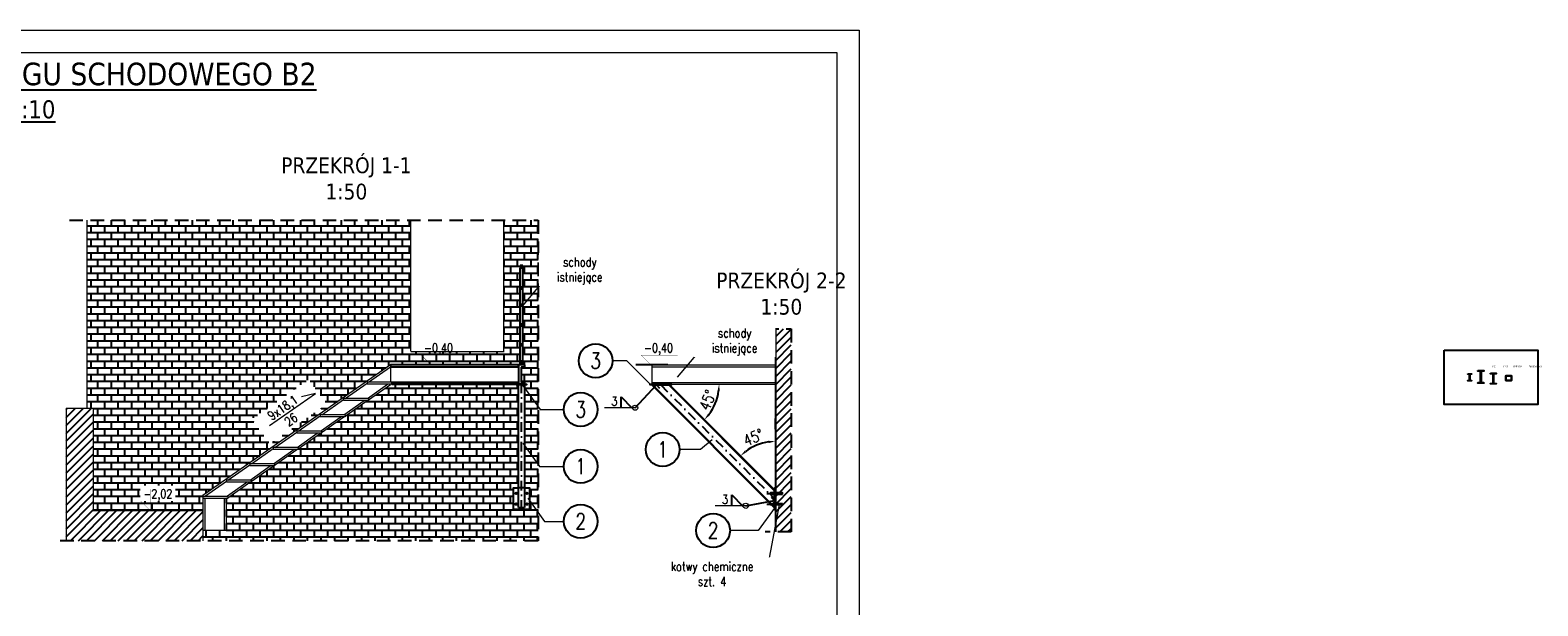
# Model space of a CAD drawing. Header units: centimetres. Extents: x -18863 to 41892, y -11949 to 36189.
# Tile 7 of 19: x -7054 to 9661, y 11986 to 18369. Entities that reach past the tile are written whole.
import ezdxf

# ---------------------------------------------------------------- set-up
doc = ezdxf.new("R2010")
doc.units = ezdxf.units.CM
doc.header["$MEASUREMENT"] = 0
doc.set_wipeout_variables(frame=1)
for name, pattern in [('DASHDOT', [25.4, 12.7, -6.35, 0, -6.35]), ('DASHED', [0.75, 0.5, -0.25]), ('DASHEDX2', [76.2, 50.8, -25.4]), ('Przerywana długa', [780, 500, -280])]:
    doc.linetypes.add(name, pattern=pattern)
doc.layers.add('0_Nr_pióra__101', color=7, linetype='Continuous', lineweight=5, true_color=0xb2b2b2)
for name, color, linetype, lineweight in [('0_Nr_pióra__21', 7, 'Continuous', 13), ('0_Nr_pióra__90', 7, 'Continuous', 13), ('bj linia odniesienia', 4, 'Continuous', 5), ('bj numerki', 3, 'Continuous', 20), ('bj opis', 2, 'Continuous', 30)]:
    doc.layers.add(name, color=color, linetype=linetype, lineweight=lineweight)
for name, color, linetype in [('a osie', 6, 'DASHDOT'), ('bj konstrukcja', 3, 'Continuous'), ('bj koty', 5, 'Continuous'), ('bj kreskowanie', 8, 'Continuous'), ('bj niewidoczna', 8, 'DASHED'), ('bj opis duzy', 3, 'Continuous'), ('bj opisy', 2, 'Continuous'), ('bj przerywana', 4, 'DASHEDX2'), ('bj schody', 6, 'Continuous'), ('bj warstwy', 6, 'Continuous'), ('bj wymiar', 8, 'Continuous'), ('bj śruba', 8, 'Continuous'), ('BS_PRG', 3, 'Continuous'), ('OPIS', 2, 'Continuous')]:
    doc.layers.add(name, color=color, linetype=linetype)
doc.styles.add('beta', font='simplex.shx', dxfattribs={"width": 0.8})
doc.styles.add('Beta 50', font='simplex.shx', dxfattribs={"width": 0.8, "height": 125})
doc.styles.add('Beta20', font='simplex.shx', dxfattribs={"width": 0.8, "height": 40})
doc.styles.add('GENERATED_STYLE_2', font='arial.ttf')
doc.styles.add('SIMPLEX', font='SIMPLEX.shx')
doc.styles.add('STYL_AUTOMATYCZNY_2', font='GOTHIC.TTF')
doc.dimstyles.new('Beta 50', dxfattribs={"dimtxt": 100, "dimasz": 75, "dimexe": 50, "dimexo": 0, "dimgap": 30, "dimtad": 1, "dimdec": 0, "dimtxsty": 'Beta 50', "dimblk": 'ARCHTICK', "dimcen": 75, "dimdle": 50, "dimclrd": 256, "dimclre": 256, "dimclrt": 2, "dimadec": 0, "dimazin": 0, "dimtfac": 1, "dimtdec": 0, "dimtmove": 0, "dimatfit": 3, "dimfxl": 200, "dimfxlon": 1, "dimarcsym": 0})
pattern_1 = [(0, (-753.04, 0), (0, 75), []), (90, (-753.04, 0), (-150, 9e-15), [75, -75]), (90, (-678.04, 0), (-150, 9e-15), [-75, 75])]

# ---------------------------------------------------------------- blocks, each defined once
blk = doc.blocks.new('N_M20_prof')
at = {"layer": 'bj śruba', "lineweight": -2}
for p, q in [((-14, 11), (-14, 1)), ((10, 13), (-10, 13)), ((-7, 12), (-7, 1)), ((7, 12), (7, 1)), ((14, 11), (14, 1)), ((10, 0), (-10, 0))]:
    blk.add_line(p, q, dxfattribs=at)
for centre, radius, start, end in [((-10, 8), 4.71, 43.1995, 137.3655), ((-10, 5), 4.71, 222.6345, 316.8005), ((0, -4), 16.9, 65.7907, 114.2093), ((0, 17), 16.9, 245.7907, 294.2093), ((10, 8), 4.71, 42.6345, 136.8005), ((10, 5), 4.71, 223.1995, 317.3655)]:
    blk.add_arc(centre, radius, start, end, dxfattribs=at)
blk = doc.blocks.new('*D89')
at = {"layer": 'bj wymiar', "lineweight": -2}
blk.add_arc((1208, 13263), 546, 97.8784, 127.1216, dxfattribs=at)
for points in [[(870, 13708), (886, 13689), (822, 13649)], [(1134, 13791), (1132, 13816), (1208, 13809)]]:
    blk.add_solid(points, dxfattribs=at)
at = {"layer": 'Defpoints', "color": 0, "lineweight": -2}
for p in [(1208, 15056), (36, 14435), (1066, 13790), (1200, 13271), (1208, 12805)]:
    blk.add_point(p, dxfattribs=at)
at = {"layer": 'bj wymiar', "color": 2, "insert": (963, 13853), "char_height": 125, "attachment_point": 5, "rotation": 22.5, "style": 'Beta 50'}
blk.add_mtext('45%%d', dxfattribs=at)
blk = doc.blocks.new('*D90')
at = {"layer": 'bj wymiar', "lineweight": -2}
blk.add_arc((28, 14443), 556, 322.7352, 352.2648, dxfattribs=at)
for points in [[(591, 14367), (566, 14369), (584, 14443)], [(461, 14115), (480, 14098), (421, 14050)]]:
    blk.add_solid(points, dxfattribs=at)
at = {"layer": 'Defpoints', "color": 0, "lineweight": -2}
for p in [(-162, 14443), (36, 14435), (1208, 14443), (564, 14297), (1200, 13271)]:
    blk.add_point(p, dxfattribs=at)
at = {"layer": 'bj wymiar', "color": 2, "insert": (456, 14266), "char_height": 125, "attachment_point": 5, "rotation": 67.5, "style": 'Beta 50'}
blk.add_mtext('45%%d', dxfattribs=at)

msp = doc.modelspace()

# ---------------------------------------------------------------- hatches: boundary and pattern name
at = {"layer": 'bj kreskowanie'}
h = msp.add_hatch(dxfattribs=at)
h.set_pattern_fill('ANSI31', color=256, scale=500)
h.set_pattern_definition([(45, (-236, 0), (-44.19417, 44.19417), [])])
h.paths.add_polyline_path([(1207.717, 14443.089), (1207.717, 14462.889), (1207.717, 14636.145), (1207.717, 14658.089), (1207.717, 15056.244), (1383.767, 15056.244), (1383.767, 12805.165), (1207.717, 12805.165), (1207.717, 13072.084), (1207.717, 13091.084), (1215.967, 13091.084), (1215.967, 13089.354, 0.002464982), (1215.967, 13089.319, 0.208378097), (1217.107, 13086.737), (1224.577, 13086.737), (1225.255, 13091.084), (1225.717, 13091.084), (1225.717, 13089.336, 0.130067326), (1225.255, 13091.084, 0.07500477), (1224.603, 13091.912, 0.105545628), (1225.717, 13097.084), (1225.717, 13097.084), (1225.717, 13091.084), (1224.603, 13086.737), (1224.577, 13086.737, 0.209664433), (1225.717, 13089.336), (1225.717, 13091.084), (1241.312, 13091.084), (1241.312, 13097.084), (1241.312, 13103.084), (1225.717, 13103.084), (1225.717, 13104.879, 0.209664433), (1224.577, 13107.478), (1225.227, 13103.084, 0.134087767), (1225.717, 13104.879), (1225.717, 13103.084), (1225.227, 13103.084), (1216.457, 13103.084, -0.132833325), (1215.967, 13104.862, -0.210951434), (1217.107, 13107.478), (1224.577, 13107.478, -0.209664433), (1225.717, 13104.879, -0.134087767), (1224.603, 13107.478), (1224.577, 13107.478), (1217.107, 13107.478, 0.210951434), (1215.967, 13104.862), (1215.967, 13103.084), (1207.717, 13103.084), (1207.717, 13241.084), (1215.967, 13241.084), (1215.967, 13239.354, 0.002464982), (1215.967, 13239.319, 0.208378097), (1217.107, 13236.737), (1224.577, 13236.737), (1225.255, 13241.084, 0.07500477), (1224.603, 13241.912, 0.105545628), (1225.717, 13247.084), (1225.717, 13247.084), (1225.717, 13241.084), (1225.255, 13241.084), (1216.429, 13241.084, -0.07500477), (1217.081, 13241.912), (1224.603, 13241.912, -0.07500477), (1224.603, 13236.737), (1224.577, 13236.737, 0.209664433), (1225.717, 13239.336), (1225.717, 13241.084), (1247.967, 13241.084), (1247.967, 13247.084), (1247.967, 13253.084), (1225.717, 13253.084), (1225.717, 13254.879, 0.209664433), (1224.577, 13257.478), (1225.227, 13253.084), (1225.717, 13253.084), (1225.717, 13247.084), (1225.717, 13247.084, 0.106509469), (1224.603, 13252.304, 0.071032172), (1225.227, 13253.084, 0.134087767), (1225.717, 13254.879), (1225.717, 13253.084), (1224.603, 13257.478), (1224.577, 13257.478), (1217.107, 13257.478, 0.210951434), (1215.967, 13254.862), (1215.967, 13253.084), (1207.717, 13253.084), (1207.717, 13272.084)])
at = {"layer": 'bj schody'}
for points in [[(-1623.454, 15728.089), (-1593.454, 15728.089), (-1593.454, 15758.089), (-1623.454, 15758.089)], [(-1618.454, 15498.089), (-1598.454, 15498.089), (-1598.454, 15518.089), (-1618.454, 15518.089)], [(-1618.454, 15308.089), (-1598.454, 15308.089), (-1598.454, 15328.089), (-1618.454, 15328.089)], [(-1618.454, 15088.089), (-1598.454, 15088.089), (-1598.454, 15108.089), (-1618.454, 15108.089)], [(-1618.454, 14868.089), (-1598.454, 14868.089), (-1598.454, 14888.089), (-1618.454, 14888.089)], [(-1618.454, 14678.089), (-1598.454, 14678.089), (-1598.454, 14698.089), (-1618.454, 14698.089)]]:
    msp.add_hatch(color=256, dxfattribs=at).paths.add_polyline_path(points)

# ---------------------------------------------------------------- linework, layer by layer
for p, q in [((1207.717, 15056.244), (1207.717, 12805.165)), ((1207.717, 13943.089), (1207.717, 14063.089))]:
    msp.add_line(p, q)
at = {"layer": '0_Nr_pióra__101', "color": 253, "linetype": 'Continuous', "lineweight": 5, "true_color": 0xb2b2b2}
for p, q in [((-2833.451, 14807.645), (-2833.451, 16260.477)), ((-1803.449, 14805.47), (-1803.449, 16260.477)), ((-2833.447, 14805.47), (-1800.53, 14805.47))]:
    msp.add_line(p, q, dxfattribs=at)
at = {"layer": '0_Nr_pióra__21', "color": 7, "linetype": 'Continuous', "lineweight": 13}
msp.add_line((-5138.454, 13060.676), (-5138.454, 13036.785), dxfattribs=at)
at = {"layer": '0_Nr_pióra__90', "color": 7, "linetype": 'Continuous', "lineweight": 13}
msp.add_line((-5138.454, 13016.151), (-5138.454, 12992.021), dxfattribs=at)
at = {"layer": 'a osie', "ltscale": 8.5}
for p, q in [((-1606.457, 13049.294), (-1606.457, 14443.089)), ((1113.163, 13232.084), (1326.321, 13232.084)), ((1113.163, 13112.084), (1326.321, 13112.084))]:
    msp.add_line(p, q, dxfattribs=at)
msp.add_lwpolyline([(-63.288, 14435.089), (1199.717, 13172.084)], dxfattribs=at)
at = {"layer": 'bj konstrukcja'}
msp.add_line((-162.283, 14435.089), (35.707, 14435.089), dxfattribs=at)
at = {"layer": 'bj konstrukcja', "color": 5}
for points in [[(-1660.956, 14443.089), (-1550.956, 14443.089), (-1550.956, 14435.089), (-1660.956, 14435.089)], [(-182.283, 14443.089), (57.717, 14443.089), (57.717, 14435.089), (-182.283, 14435.089)]]:
    msp.add_lwpolyline(points, close=True, dxfattribs=at)
at = {"layer": 'bj konstrukcja'}
for points in [[(-162.283, 14435.089), (1199.717, 13073.089)], [(-153.798, 14435.089), (1199.717, 13081.574)], [(27.222, 14435.089), (1199.717, 13262.593)], [(35.707, 14435.089), (1199.717, 13271.079)], [(1199.717, 13073.089), (1199.717, 13271.079)]]:
    msp.add_lwpolyline(points, dxfattribs=at)
at = {"layer": 'bj konstrukcja', "color": 5}
msp.add_lwpolyline([(-1573.457, 13293.843), (-1516.457, 13293.843), (-1516.457, 13053.843), (-1696.457, 13053.843), (-1696.457, 13293.843), (-1639.457, 13293.843)], dxfattribs=at)
at = {"layer": 'bj konstrukcja', "color": 5, "flags": 128}
msp.add_lwpolyline([(1199.717, 13052.084), (1207.717, 13052.084), (1207.717, 13292.084), (1199.717, 13292.084)], close=True, dxfattribs=at)
at = {"layer": 'bj konstrukcja', "color": 5}
for centre in [(-1666.457, 13233.843), (-1546.457, 13233.81), (-1666.457, 13113.843), (-1546.457, 13113.843)]:
    msp.add_circle(centre, 9, dxfattribs=at)
at = {"layer": 'bj koty', "color": 5, "const_width": 2.925, "elevation": -108.062}
for points in [[(-2614.083, 14895.619), (-2614.083, 14661.619), (-2717.498, 14765.034), (-2314.009, 14765.034)], [(-175.169, 14895.619), (-175.169, 14661.619), (-278.584, 14765.034), (124.904, 14765.034)], [(-5724.632, 13278.769), (-5724.632, 13044.769), (-5828.046, 13148.183), (-5424.558, 13148.183)]]:
    msp.add_lwpolyline(points, dxfattribs=at)
at = {"layer": 'bj kreskowanie', "linetype": 'Continuous', "lineweight": 5}
for points in [[(-6423.709, 14178.089), (-6423.709, 16260.477)], [(-6653.76, 14178.089), (-6653.76, 12707.337)]]:
    msp.add_lwpolyline(points, dxfattribs=at)
at = {"layer": 'bj linia odniesienia'}
for p, q in [((-347.501, 14182.314), (-685.325, 14182.314)), ((878.623, 13094.86), (540.8, 13094.86))]:
    msp.add_line(p, q, dxfattribs=at)
for points in [[(-1269.517, 15698.401), (-1598.454, 15308.089)], [(-1269.517, 15698.401), (-651.938, 15698.401)], [(446.937, 14910.508), (118, 14520.196)], [(446.937, 14910.508), (1064.516, 14910.508)], [(1248.523, 13104.084), (1105.919, 12339.071)], [(1105.919, 12339.071), (-94.081, 12339.071)]]:
    msp.add_lwpolyline(points, dxfattribs=at)
at = {"layer": 'bj linia odniesienia', "ltscale": 2}
for points in [[(-176.381, 14438.713), (-440.632, 14702.964), (-597.621, 14702.964)], [(-1594.283, 14433.089), (-1400.065, 14162.242), (-1137.739, 14162.242)], [(-1590.768, 13789.564), (-1405.955, 13531.834), (-1137.739, 13531.834)], [(507.911, 13827.842), (379.388, 13719.253), (145.517, 13719.253)], [(-1537.873, 13180.259), (-1353.06, 12922.53), (-1137.739, 12922.53)], [(1203.517, 13079.284), (1018.704, 12821.555), (704.725, 12821.555)]]:
    msp.add_lwpolyline(points, dxfattribs=at)
at = {"layer": 'bj linia odniesienia', "lineweight": -2}
for points in [[(-347.501, 14182.314), (-347.501, 14182.314), (-110.786, 14435.089), (-75.963, 14399.209)], [(878.623, 13094.86), (1199.717, 13153.159), (1164.362, 13188.514)]]:
    msp.add_lwpolyline(points, dxfattribs=at)
at = {"layer": 'bj linia odniesienia'}
for centre in [(-347.501, 14182.314), (878.623, 13094.86)]:
    msp.add_circle(centre, 28.622, dxfattribs=at)
at = {"layer": 'bj niewidoczna', "linetype": 'ByBlock', "ltscale": 50}
for points in [[(1287.717, 13224.084), (1287.717, 13240.084), (1151.767, 13240.084), (1151.767, 13224.084)], [(1287.717, 13120.084), (1287.717, 13104.084), (1151.767, 13104.084), (1151.767, 13120.084)]]:
    msp.add_lwpolyline(points, close=True, dxfattribs=at)
at = {"layer": 'bj niewidoczna', "ltscale": 50}
for points in [[(1196.717, 13247.084), (1196.717, 13217.084), (1199.717, 13217.084), (1199.717, 13247.084)], [(1196.717, 13097.084), (1196.717, 13127.084), (1199.717, 13127.084), (1199.717, 13097.084)]]:
    msp.add_lwpolyline(points, close=True, dxfattribs=at)
at = {"layer": 'bj opisy'}
for p, q in [((-502.915, 14182.314), (-502.915, 14303.297)), ((-502.915, 14303.297), (-381.932, 14182.314)), ((723.21, 13094.86), (723.21, 13215.843)), ((723.21, 13215.843), (844.193, 13094.86))]:
    msp.add_line(p, q, dxfattribs=at)
at = {"layer": 'bj przerywana', "color": 8, "ltscale": 0.5}
msp.add_line((-1573.457, 13293.843), (-1639.457, 13293.843), dxfattribs=at)
at = {"layer": 'bj przerywana', "linetype": 'Przerywana długa', "ltscale": 0.3}
msp.add_lwpolyline([(1094.858, 15056.244), (1383.767, 15056.244), (1383.767, 12805.165), (1094.858, 12805.165)], dxfattribs=at)
at = {"layer": 'bj schody'}
for p, q in [((-1623.454, 15758.089), (-1623.454, 15728.089)), ((-1593.454, 15758.089), (-1623.454, 15758.089)), ((-1593.454, 15728.089), (-1623.454, 15728.089)), ((-1623.454, 14658.089), (-1623.454, 15728.089)), ((-1593.454, 15758.089), (-1593.454, 15728.089)), ((-1593.454, 14658.089), (-1593.454, 15728.089)), ((-1618.454, 15518.089), (-1618.454, 15498.089)), ((-1598.454, 15518.089), (-1618.454, 15518.089)), ((-1598.454, 15498.089), (-1618.454, 15498.089)), ((-1598.454, 15518.089), (-1598.454, 15498.089)), ((-1618.454, 15328.089), (-1618.454, 15308.089)), ((-1598.454, 15328.089), (-1618.454, 15328.089)), ((-1598.454, 15308.089), (-1618.454, 15308.089)), ((-1598.454, 15328.089), (-1598.454, 15308.089)), ((-1618.454, 15108.089), (-1618.454, 15088.089)), ((-1598.454, 15108.089), (-1618.454, 15108.089)), ((-1598.454, 15088.089), (-1618.454, 15088.089)), ((-1598.454, 15108.089), (-1598.454, 15088.089)), ((-1618.454, 14888.089), (-1618.454, 14868.089)), ((-1598.454, 14888.089), (-1618.454, 14888.089)), ((-1598.454, 14888.089), (-1598.454, 14868.089)), ((-1598.454, 14868.089), (-1618.454, 14868.089)), ((-1573.454, 14658.089), (-1638.454, 14658.089)), ((-1638.454, 14658.089), (-1638.454, 14633.289)), ((-1638.454, 14633.289), (-1638.454, 14448.344)), ((-1618.454, 14698.089), (-1618.454, 14678.089)), ((-1598.454, 14698.089), (-1618.454, 14698.089)), ((-1598.454, 14678.089), (-1618.454, 14678.089)), ((-1610.354, 14633.289), (-1610.354, 14462.889)), ((-1573.454, 14633.289), (-1610.354, 14633.289)), ((-1598.454, 14698.089), (-1598.454, 14678.089)), ((-1573.454, 14658.089), (-1573.454, 14633.289)), ((-1638.454, 14462.889), (-1638.454, 14443.089)), ((-1573.457, 14443.089), (-1638.454, 14443.089)), ((-1573.457, 14462.889), (-1610.354, 14462.889)), ((-1573.457, 14462.708), (-1573.457, 14442.908))]:
    msp.add_line(p, q, dxfattribs=at)
at = {"layer": 'bj schody', "linetype": 'Continuous', "lineweight": 5}
for p, q in [((-162.283, 14658.089), (1207.717, 14658.089)), ((-162.283, 14658.089), (-162.283, 14443.089)), ((-162.283, 14636.145), (1207.717, 14636.145)), ((-162.283, 14462.889), (1207.717, 14462.889)), ((-162.283, 14443.089), (1207.717, 14443.089)), ((-4882.692, 12819.883), (-5139.066, 12819.883))]:
    msp.add_line(p, q, dxfattribs=at)
at = {"layer": 'bj schody'}
msp.add_lwpolyline([(-3058.454, 14658.089), (-3058.454, 14636.145), (-1638.454, 14636.145), (-1638.454, 14658.089)], close=True, dxfattribs=at)
at = {"layer": 'bj warstwy'}
for p, q in [((-2424.962, 14658.089), (-2777.432, 14658.089)), ((13.952, 14658.089), (-338.518, 14658.089)), ((-5535.511, 13041.238), (-5887.98, 13041.238))]:
    msp.add_line(p, q, dxfattribs=at)
at = {"layer": 'BS_PRG'}
for p, q in [((-1639.457, 13074.843), (-1639.457, 14435.089)), ((-1573.457, 14435.089), (-1573.457, 13074.843)), ((-1639.457, 13074.843), (-1573.457, 13074.843))]:
    msp.add_line(p, q, dxfattribs=at)
for points in [[(8883.935, 14559.098), (8925.935, 14559.098), (8925.935, 14556.669, -0.374020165), (8923.954, 14554.392), (8910.244, 14552.471, 0.374020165), (8906.885, 14548.609), (8906.885, 14489.588, 0.374020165), (8910.244, 14485.725), (8923.954, 14483.805, -0.374020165), (8925.935, 14481.528), (8925.935, 14479.098), (8883.935, 14479.098), (8883.935, 14481.528, -0.374020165), (8885.916, 14483.805), (8899.626, 14485.725, 0.374020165), (8902.985, 14489.588), (8902.985, 14548.609, 0.374020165), (8899.626, 14552.471), (8885.916, 14554.392, -0.374020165), (8883.935, 14556.669)], [(8996.155, 14593.493), (9062.155, 14593.493), (9062.155, 14590.161, -0.374020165), (9059.227, 14586.794), (9036.915, 14583.669, 0.374020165), (9032.005, 14578.024), (9032.005, 14468.962, 0.374020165), (9036.915, 14463.317), (9059.227, 14460.192, -0.374020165), (9062.155, 14456.825), (9062.155, 14453.493), (8996.155, 14453.493), (8996.155, 14456.825, -0.374020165), (8999.084, 14460.192), (9021.396, 14463.317, 0.374020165), (9026.305, 14468.962), (9026.305, 14578.024, 0.374020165), (9021.396, 14583.669), (8999.084, 14586.794, -0.374020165), (8996.155, 14590.161)], [(9134.218, 14565.639), (9198.218, 14565.639), (9198.218, 14559.339), (9198.218, 14559.339), (9175.418, 14559.339, 0.414213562), (9168.418, 14552.339), (9168.418, 14458.939, 0.414213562), (9175.418, 14451.939), (9198.218, 14451.939), (9198.218, 14445.639), (9134.218, 14445.639), (9134.218, 14451.939), (9157.018, 14451.939, 0.414213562), (9164.018, 14458.939), (9164.018, 14552.339, 0.414213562), (9157.018, 14559.339), (9134.218, 14559.339)]]:
    msp.add_lwpolyline(points, format="xyb", close=True, dxfattribs=at)
at = {"layer": 'OPIS', "ltscale": 2}
for centre in [(-785.121, 14702.964), (-950.239, 14162.242), (-41.983, 13719.253), (-950.239, 13531.834), (-950.239, 12922.53), (517.225, 12821.555)]:
    msp.add_circle(centre, 187.5, dxfattribs=at)

# ---------------------------------------------------------------- block references
at = {"layer": 'bj niewidoczna', "ltscale": 50, "yscale": 0.99999975, "zscale": 0.99999975}
for p, xscale, rotation in [((1196.717, 13232.084), -0.99999975, 89.99999999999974), ((1196.717, 13112.084), 0.99999975, 90.00000000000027)]:
    msp.add_blockref('N_M20_prof', p, dxfattribs=dict(at, xscale=xscale, rotation=rotation))

# ---------------------------------------------------------------- texts
at = {"layer": 'bj numerki', "char_height": 175, "width": 7168.40749, "attachment_point": 5, "style": 'Beta20'}
for s, insert in [('{\\Fcomplex.shx|c238;3}', (-785.121, 14702.964)), ('{\\Fcomplex.shx|c238;3}', (-950.239, 14162.242)), ('{\\Fcomplex.shx|c238;1}', (-41.983, 13719.253)), ('{\\Fcomplex.shx|c238;1}', (-950.239, 13531.834)), ('{\\Fcomplex.shx|c238;2}', (-950.239, 12922.53)), ('{\\Fcomplex.shx|c238;2}', (517.225, 12821.555))]:
    msp.add_mtext(s, dxfattribs=dict(at, insert=insert))
at = {"layer": 'bj opis', "lineweight": 20, "style": 'SIMPLEX', "width": 0.8}
for p in [(-610.513, 14204.662), (615.612, 13117.207)]:
    msp.add_text('3', height=100.005, dxfattribs=at).set_placement(p)
at = {"layer": 'bj opis duzy', "ltscale": 2, "insert": (-7993.018, 17686.789), "char_height": 250, "width": 25956.26224, "attachment_point": 5, "style": 'beta'}
msp.add_mtext('{\\fTahoma|b0|i0|c238|p0;\\L\\W1;SZCZEGÓŁY KONSTRUKCYJNE BIEGU SCHODOWEGO B2\\P\\H0.8x;skala 1:50/1:20/1:10}', dxfattribs=at)
at = {"layer": 'bj opis duzy', "linetype": 'Continuous', "lineweight": 13, "char_height": 150, "attachment_point": 1, "style": 'GENERATED_STYLE_2'}
for s, insert in [('\\pxqc;{\\A1;\\fTahoma|b0|i0|c238|p34;\\H1.1667x;PRZEKRÓJ 1-1\\P1:50}', (-4270.856, 16957.909)), ('\\pxqc;{\\A1;\\fTahoma|b0|i0|c238|p34;\\H1.1667x;PRZEKRÓJ 2-2\\P1:50}', (551.536, 15681.316))]:
    msp.add_mtext(s, dxfattribs=dict(at, insert=insert))
at = {"layer": 'bj opisy', "color": 2, "char_height": 97.5, "width": 335.26071, "attachment_point": 5}
for s, insert in [('{\\Fsimplex.shx|c238;\\W0.8;-0,40}', (-2526.787, 14830.034, -108.062)), ('{\\Fsimplex.shx|c238;\\W0.8;-0,40}', (-87.874, 14830.034, -108.062)), ('{\\Fsimplex.shx|c238;\\W0.8;-2,02}', (-5637.336, 13213.183, -108.062))]:
    msp.add_mtext(s, dxfattribs=dict(at, insert=insert))

# ---------------------------------------------------------------- dimensions: what is measured, and where the dimension line sits
at = {"layer": 'bj wymiar'}
dim = msp.add_angular_dim_2l(base=(1066.437, 13790.344), line1=((1207.717, 15056.244), (1207.717, 12805.165)), line2=((35.707, 14435.089), (1199.717, 13271.079)), dimstyle='Beta 50', override={"dimsah": 0}, dxfattribs=at)
dim.commit()
dim.dimension.update_dxf_attribs({"geometry": '*D89', "text_midpoint": (963.425, 13852.851)})
dim = msp.add_angular_dim_2l(base=(564.029, 14296.637), line1=((35.707, 14435.089), (1199.717, 13271.079)), line2=((-162.283, 14443.089), (1207.717, 14443.089)), dimstyle='Beta 50', dxfattribs=at)
dim.commit()
dim.dimension.update_dxf_attribs({"geometry": '*D90', "text_midpoint": (455.887, 14265.731)})

# ---------------------------------------------------------------- next in the draw order: texts
at = {"layer": 'bj opis', "linetype": 'Continuous', "lineweight": 13, "insert": (9156.465, 14648.804), "char_height": 20, "attachment_point": 1, "style": 'GENERATED_STYLE_2', "bg_fill": 2}
msp.add_mtext('\\pxqc;I80          I140        IPE120          RK60x60x3', dxfattribs=at)

# ---------------------------------------------------------------- next in the draw order: wipeouts: each hides what was drawn before it
at = {"linetype": 'Continuous', "lineweight": 5}
msp.add_wipeout([(-5138.454, 13199.2), (-5121.309, 13199.2), (-4878.454, 13368.368), (-4878.454, 13380.311), (-4861.309, 13380.311), (-4618.454, 13549.479), (-4618.454, 13561.422), (-4601.309, 13561.422), (-4358.454, 13730.59), (-4358.454, 13742.533), (-4341.309, 13742.533), (-4098.454, 13911.701), (-4098.454, 13923.644), (-4081.309, 13923.644), (-3838.454, 14092.812), (-3838.454, 14104.755), (-3821.309, 14104.755), (-3578.454, 14273.923), (-3578.454, 14285.866), (-3561.309, 14285.866), (-3318.454, 14455.034), (-3318.454, 14466.978), (-3301.309, 14466.978), (-3058.454, 14636.145), (-3058.454, 14660.276), (-5138.454, 13211.387)], dxfattribs=at).dxf.layer = 'bj schody'

# ---------------------------------------------------------------- next in the draw order: linework, layer by layer
at = {"layer": 'bj kreskowanie'}
msp.add_lwpolyline([(8621.689, 14820.778), (9660.616, 14820.778), (9660.616, 14216.75), (8621.689, 14216.75)], close=True, dxfattribs=at)
at = {"layer": 'BS_PRG'}
for points in [[(9313.255, 14479.934, -0.414213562), (9307.255, 14485.934), (9307.255, 14533.934, -0.414213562), (9313.255, 14539.934), (9361.255, 14539.934, -0.414213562), (9367.255, 14533.934), (9367.255, 14485.934, -0.414213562), (9361.255, 14479.934)], [(9313.255, 14482.934, -0.414213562), (9310.255, 14485.934), (9310.255, 14533.934, -0.414213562), (9313.255, 14536.934), (9361.255, 14536.934, -0.414213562), (9364.255, 14533.934), (9364.255, 14485.934, -0.414213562), (9361.255, 14482.934)]]:
    msp.add_lwpolyline(points, format="xyb", close=True, dxfattribs=at)

# ---------------------------------------------------------------- next in the draw order: wipeouts: each hides what was drawn before it
at = {"linetype": 'Continuous', "lineweight": 5}
msp.add_wipeout([(-4878.454, 13368.368), (-5121.309, 13199.2), (-4875.673, 13199.2), (-4651.562, 13355.311), (-4878.454, 13355.311)], dxfattribs=at).dxf.layer = 'bj schody'

# ---------------------------------------------------------------- next in the draw order: hatches: boundary and pattern name
at = {"layer": 'bj kreskowanie'}
h = msp.add_hatch(dxfattribs=at)
h.set_pattern_fill('ANSI31', color=256, scale=500)
h.set_pattern_definition([(45, (-753.04, 0), (-44.19417, 44.19417), [])])
h.paths.add_polyline_path([(-5139.066, 12707.337), (-5139.066, 12819.883), (-5139.066, 13041.238), (-6353.709, 13041.238), (-6353.709, 14178.089), (-6423.709, 14178.089), (-6653.76, 14178.089), (-6653.76, 12707.337)])

# ---------------------------------------------------------------- next in the draw order: linework, layer by layer
at = {"layer": 'bj kreskowanie', "linetype": 'Continuous', "lineweight": 5}
msp.add_lwpolyline([(-6653.76, 14178.089), (-6353.709, 14178.089), (-6353.709, 13041.238), (-5139.066, 13041.238), (-5139.066, 12707.337)], dxfattribs=at)
at = {"layer": 'bj schody', "linetype": 'Continuous', "lineweight": 5}
for p, q in [((-5138.454, 13211.387), (-5138.454, 13199.2)), ((-5138.454, 13199.2), (-5138.454, 13174.2)), ((-5138.454, 13174.2), (-5138.454, 13016.151)), ((-5119.066, 13169.883), (-5119.066, 12819.883))]:
    msp.add_line(p, q, dxfattribs=at)

# ---------------------------------------------------------------- next in the draw order: wipeouts: each hides what was drawn before it
at = {"linetype": 'Continuous', "lineweight": 5}
msp.add_wipeout([(-4861.309, 13380.311), (-4615.673, 13380.311), (-4391.562, 13536.422), (-4618.454, 13536.422), (-4618.454, 13549.479)], dxfattribs=at).dxf.layer = 'bj schody'

# ---------------------------------------------------------------- next in the draw order: wipeouts: each hides what was drawn before it
msp.add_wipeout([(-4358.454, 13730.59), (-4601.309, 13561.422), (-4355.673, 13561.422), (-4131.562, 13717.533), (-4358.454, 13717.533)], dxfattribs=at).dxf.layer = 'bj schody'

# ---------------------------------------------------------------- next in the draw order: wipeouts: each hides what was drawn before it
msp.add_wipeout([(-4098.454, 13911.701), (-4341.309, 13742.533), (-4095.673, 13742.533), (-3871.562, 13898.644), (-4098.454, 13898.644)], dxfattribs=at).dxf.layer = 'bj schody'

# ---------------------------------------------------------------- next in the draw order: wipeouts: each hides what was drawn before it
msp.add_wipeout([(-3838.454, 14092.812), (-4081.309, 13923.644), (-3835.673, 13923.644), (-3611.562, 14079.755), (-3838.454, 14079.755)], dxfattribs=at).dxf.layer = 'bj schody'

# ---------------------------------------------------------------- next in the draw order: wipeouts: each hides what was drawn before it
msp.add_wipeout([(-3578.454, 14273.923), (-3821.309, 14104.755), (-3575.673, 14104.755), (-3351.562, 14260.866), (-3578.454, 14260.866)], dxfattribs=at).dxf.layer = 'bj schody'

# ---------------------------------------------------------------- next in the draw order: linework, layer by layer
at = {"layer": 'bj linia odniesienia'}
msp.add_line((-3889.423, 14338.484), (-4044.723, 14301.351), dxfattribs=at)

# ---------------------------------------------------------------- next in the draw order: wipeouts: each hides what was drawn before it
at = {"linetype": 'Continuous', "lineweight": 5}
msp.add_wipeout([(-3318.454, 14455.034), (-3561.309, 14285.866), (-3315.673, 14285.866), (-3091.562, 14441.978), (-3318.454, 14441.978)], dxfattribs=at).dxf.layer = 'bj schody'

# ---------------------------------------------------------------- next in the draw order: wipeouts: each hides what was drawn before it
msp.add_wipeout([(-3301.309, 14466.978), (-3058.454, 14466.978), (-3058.454, 14636.145)], dxfattribs=at).dxf.layer = 'bj schody'

# ---------------------------------------------------------------- next in the draw order: hatches: boundary and pattern name
at = {"layer": 'bj kreskowanie'}
h = msp.add_hatch(dxfattribs=at)
h.set_pattern_fill('BRICK', color=256, scale=300)
h.set_pattern_definition(pattern_1)
h.paths.add_polyline_path([(-1516.457, 13053.843), (-1516.457, 13150.394), (-1422.878, 13019.894), (-1422.878, 12707.337), (-5139.066, 12707.337), (-5139.066, 12819.883), (-5119.066, 12819.883), (-4902.692, 12819.883), (-4882.692, 12819.883), (-4882.692, 13174.2), (-4863.454, 13174.2), (-4863.454, 13183.581), (-4616.921, 13355.311), (-4603.454, 13355.311), (-4603.454, 13364.692), (-4356.921, 13536.422), (-4343.454, 13536.422), (-4343.454, 13545.803), (-4096.921, 13717.533), (-4083.454, 13717.533), (-4083.454, 13726.914), (-3836.921, 13898.644), (-3823.454, 13898.644), (-3823.454, 13908.025), (-3576.921, 14079.755), (-3563.454, 14079.755), (-3563.454, 14089.136), (-3316.921, 14260.866), (-3303.454, 14260.866), (-3303.454, 14270.248), (-3058.454, 14440.91), (-3058.454, 14441.978), (-3043.454, 14441.978), (-3043.454, 14443.089), (-1660.956, 14443.089), (-1660.956, 14435.089), (-1639.457, 14435.089), (-1639.457, 14433.089), (-1639.457, 13293.843), (-1696.457, 13293.843), (-1696.457, 13053.843), (-1606.457, 13053.843)])

# ---------------------------------------------------------------- next in the draw order: linework, layer by layer
at = {"layer": 'bj schody', "linetype": 'Continuous', "lineweight": 5}
for p, q in [((-3058.454, 14660.276), (-3058.454, 14636.145)), ((-3058.454, 14658.419), (-3058.454, 14634.528)), ((-3043.683, 14658.089), (-3043.535, 14658.089))]:
    msp.add_line(p, q, dxfattribs=at)

# ---------------------------------------------------------------- next in the draw order: wipeouts: each hides what was drawn before it
at = {"linetype": 'Continuous', "lineweight": 5}
msp.add_wipeout([(-4651.562, 13355.311), (-4875.673, 13199.2), (-4863.454, 13199.2), (-4863.454, 13183.581), (-4616.921, 13355.311)], dxfattribs=at).dxf.layer = 'bj schody'

# ---------------------------------------------------------------- next in the draw order: linework, layer by layer
at = {"layer": 'bj schody', "linetype": 'Continuous', "lineweight": 5}
for p, q in [((-4878.454, 13380.311), (-4878.454, 13355.311)), ((-5121.309, 13199.2), (-4878.454, 13368.368)), ((-4863.454, 13199.2), (-5138.454, 13199.2)), ((-4863.454, 13174.2), (-5138.454, 13174.2)), ((-4902.692, 13174.2), (-4902.692, 12819.883)), ((-4882.692, 13174.2), (-4882.692, 12819.883)), ((-4863.454, 13199.2), (-4863.454, 13174.2))]:
    msp.add_line(p, q, dxfattribs=at)

# ---------------------------------------------------------------- next in the draw order: wipeouts: each hides what was drawn before it
at = {"linetype": 'Continuous', "lineweight": 5}
msp.add_wipeout([(-4615.673, 13380.311), (-4603.454, 13380.311), (-4603.454, 13364.692), (-4356.921, 13536.422), (-4391.562, 13536.422)], dxfattribs=at).dxf.layer = 'bj schody'

# ---------------------------------------------------------------- next in the draw order: linework, layer by layer
at = {"layer": 'bj schody', "linetype": 'Continuous', "lineweight": 5}
for p, q in [((-4861.309, 13380.311), (-4618.454, 13549.479)), ((-4618.454, 13561.422), (-4618.454, 13536.422)), ((-4603.454, 13380.311), (-4878.454, 13380.311)), ((-4603.454, 13380.311), (-4603.454, 13355.311)), ((-4603.454, 13355.311), (-4878.454, 13355.311)), ((-4875.673, 13199.2), (-4651.562, 13355.311)), ((-4863.454, 13183.581), (-4616.921, 13355.311))]:
    msp.add_line(p, q, dxfattribs=at)

# ---------------------------------------------------------------- next in the draw order: wipeouts: each hides what was drawn before it
at = {"linetype": 'Continuous', "lineweight": 5}
msp.add_wipeout([(-4131.562, 13717.533), (-4355.673, 13561.422), (-4343.454, 13561.422), (-4343.454, 13545.803), (-4096.921, 13717.533)], dxfattribs=at).dxf.layer = 'bj schody'

# ---------------------------------------------------------------- next in the draw order: linework, layer by layer
at = {"layer": 'bj schody', "linetype": 'Continuous', "lineweight": 5}
for p, q in [((-4601.309, 13561.422), (-4358.454, 13730.59)), ((-4358.454, 13742.533), (-4358.454, 13717.533)), ((-4343.454, 13561.422), (-4618.454, 13561.422)), ((-4343.454, 13561.422), (-4343.454, 13536.422)), ((-4343.454, 13536.422), (-4618.454, 13536.422)), ((-4615.673, 13380.311), (-4391.562, 13536.422)), ((-4603.454, 13364.692), (-4356.921, 13536.422))]:
    msp.add_line(p, q, dxfattribs=at)

# ---------------------------------------------------------------- next in the draw order: wipeouts: each hides what was drawn before it
at = {"linetype": 'Continuous', "lineweight": 5}
msp.add_wipeout([(-4095.673, 13742.533), (-4083.454, 13742.533), (-4083.454, 13726.914), (-3836.921, 13898.644), (-3871.562, 13898.644)], dxfattribs=at).dxf.layer = 'bj schody'

# ---------------------------------------------------------------- next in the draw order: linework, layer by layer
at = {"layer": 'bj schody', "linetype": 'Continuous', "lineweight": 5}
for p, q in [((-4341.309, 13742.533), (-4098.454, 13911.701)), ((-4098.454, 13923.644), (-4098.454, 13898.644)), ((-4083.454, 13742.533), (-4358.454, 13742.533)), ((-4083.454, 13717.533), (-4358.454, 13717.533)), ((-4355.673, 13561.422), (-4131.562, 13717.533)), ((-4343.454, 13545.803), (-4096.921, 13717.533)), ((-4083.454, 13742.533), (-4083.454, 13717.533))]:
    msp.add_line(p, q, dxfattribs=at)

# ---------------------------------------------------------------- next in the draw order: texts
at = {"layer": 'bj opisy', "insert": (-4208.293, 14116.365), "char_height": 100, "attachment_point": 5, "rotation": 34.8603438, "line_spacing_factor": 0.963147, "style": 'STYL_AUTOMATYCZNY_2'}
msp.add_mtext('\\pxqc;{\\A1;\\Fsimplex.shx|c238;\\W0.8;9x18,1\\P26}', dxfattribs=at)

# ---------------------------------------------------------------- next in the draw order: wipeouts: each hides what was drawn before it
at = {"linetype": 'Continuous', "lineweight": 5}
msp.add_wipeout([(-3835.673, 13923.644), (-3823.454, 13923.644), (-3823.454, 13908.025), (-3576.921, 14079.755), (-3611.562, 14079.755)], dxfattribs=at).dxf.layer = 'bj schody'

# ---------------------------------------------------------------- next in the draw order: linework, layer by layer
at = {"layer": 'bj linia odniesienia'}
msp.add_line((-4398.864, 13983.617), (-3889.423, 14338.484), dxfattribs=at)
at = {"layer": 'bj schody', "linetype": 'Continuous', "lineweight": 5}
for p, q in [((-4081.309, 13923.644), (-3838.454, 14092.812)), ((-3838.454, 14104.755), (-3838.454, 14079.755)), ((-3823.454, 13923.644), (-4098.454, 13923.644)), ((-3823.454, 13898.644), (-4098.454, 13898.644)), ((-4095.673, 13742.533), (-3871.562, 13898.644)), ((-4083.454, 13726.914), (-3836.921, 13898.644)), ((-3823.454, 13923.644), (-3823.454, 13898.644))]:
    msp.add_line(p, q, dxfattribs=at)

# ---------------------------------------------------------------- next in the draw order: wipeouts: each hides what was drawn before it
at = {"linetype": 'Continuous', "lineweight": 5}
msp.add_wipeout([(-3351.562, 14260.866), (-3575.673, 14104.755), (-3563.454, 14104.755), (-3563.454, 14089.136), (-3316.921, 14260.866)], dxfattribs=at).dxf.layer = 'bj schody'

# ---------------------------------------------------------------- next in the draw order: linework, layer by layer
at = {"layer": 'bj schody', "linetype": 'Continuous', "lineweight": 5}
for p, q in [((-3821.309, 14104.755), (-3578.454, 14273.923)), ((-3578.454, 14285.866), (-3578.454, 14260.866)), ((-3563.454, 14104.755), (-3838.454, 14104.755)), ((-3563.454, 14079.755), (-3838.454, 14079.755)), ((-3835.673, 13923.644), (-3611.562, 14079.755)), ((-3823.454, 13908.025), (-3576.921, 14079.755)), ((-3563.454, 14104.755), (-3563.454, 14079.755))]:
    msp.add_line(p, q, dxfattribs=at)

# ---------------------------------------------------------------- next in the draw order: wipeouts: each hides what was drawn before it
at = {"linetype": 'Continuous', "lineweight": 5}
msp.add_wipeout([(-3315.673, 14285.866), (-3303.454, 14285.866), (-3303.454, 14270.248), (-3058.454, 14440.91), (-3058.454, 14441.978), (-3091.562, 14441.978)], dxfattribs=at).dxf.layer = 'bj schody'

# ---------------------------------------------------------------- next in the draw order: hatches: boundary and pattern name
at = {"layer": 'bj kreskowanie'}
h = msp.add_hatch(dxfattribs=at)
h.set_pattern_fill('BRICK', color=256, scale=300)
h.set_pattern_definition(pattern_1)
h.paths.add_polyline_path([(-6423.709, 16260.477), (-3058.454, 16260.477), (-3059.48, 14659.561), (-5138.454, 13211.387), (-5138.454, 13199.2), (-5138.454, 13174.2), (-5139.066, 13041.238), (-5724.632, 13041.238), (-6353.709, 13041.238), (-6353.709, 14178.089), (-6423.709, 14178.089)])
h.paths.add_polyline_path([(-5833.497, 13318.808), (-5833.497, 13144.701), (-5441.175, 13144.701), (-5441.175, 13318.808)], flags=16)
h.paths.add_polyline_path([(-4597.953, 14055.608), (-4395.039, 13781.213), (-3761.996, 14222.178), (-3964.91, 14496.573)], flags=16)
h = msp.add_hatch(dxfattribs=at)
h.set_pattern_fill('BRICK', color=256, scale=300)
h.paths.add_polyline_path([(-3058.454, 16260.477), (-3058.454, 14660.276), (-1623.454, 14658.089), (-1623.454, 15758.089), (-1593.454, 15758.089), (-1593.454, 14658.089), (-1573.454, 14658.089), (-1573.457, 14462.708), (-1573.457, 13293.843), (-1516.457, 13293.843), (-1516.457, 13150.394), (-1422.878, 13019.894), (-1422.878, 16260.477), (-1803.449, 16260.477), (-1803.449, 14805.47), (-2833.447, 14805.47), (-2833.451, 16260.477)])
h.paths.add_polyline_path([(-1610.354, 14462.889), (-1573.457, 14462.889), (-1573.457, 14633.289), (-1610.354, 14633.289)])

# ---------------------------------------------------------------- next in the draw order: linework, layer by layer
at = {"layer": '0_Nr_pióra__90', "color": 7, "linetype": 'Continuous', "lineweight": 13}
msp.add_line((-3058.454, 14441.978), (-3058.454, 14440.91), dxfattribs=at)
at = {"layer": 'bj linia odniesienia'}
for points in [[(-18863.436, 18368.524), (2136.564, 18368.524), (2136.564, 3518.524), (-18863.436, 3518.524)], [(-17875.653, 18121.578), (1889.618, 18121.578), (1889.618, 3765.469), (-17875.653, 3765.469)]]:
    msp.add_lwpolyline(points, close=True, dxfattribs=at)
at = {"layer": 'bj przerywana', "linetype": 'Przerywana długa', "ltscale": 0.3}
msp.add_lwpolyline([(-6618.835, 16260.477), (-1422.878, 16260.477), (-1422.878, 12707.337), (-6768.835, 12707.337)], dxfattribs=at)
at = {"layer": 'bj schody', "linetype": 'Continuous', "lineweight": 5}
for p, q in [((-5138.454, 13211.387), (-3058.454, 14660.276)), ((-3301.309, 14466.978), (-3058.454, 14636.145)), ((-3058.454, 14636.145), (-3058.454, 14466.978)), ((-3058.454, 14634.528), (-3058.454, 14466.978)), ((-3561.309, 14285.866), (-3318.454, 14455.034)), ((-3318.454, 14466.978), (-3318.454, 14441.978)), ((-3043.454, 14466.978), (-3318.454, 14466.978)), ((-3043.454, 14441.978), (-3318.454, 14441.978)), ((-3315.673, 14285.866), (-3091.562, 14441.978)), ((-3303.454, 14270.248), (-3058.454, 14440.91)), ((-3043.454, 14466.978), (-3043.454, 14441.978)), ((-3303.454, 14285.866), (-3578.454, 14285.866)), ((-3303.454, 14260.866), (-3578.454, 14260.866)), ((-3575.673, 14104.755), (-3351.562, 14260.866)), ((-3563.454, 14089.136), (-3316.921, 14260.866)), ((-3303.454, 14285.866), (-3303.454, 14260.866))]:
    msp.add_line(p, q, dxfattribs=at)
at = {"layer": 'bj schody'}
msp.add_lwpolyline([(-1638.454, 14443.089), (-1638.454, 14462.889), (-3043.454, 14462.889), (-3043.454, 14443.089)], close=True, dxfattribs=at)

# ---------------------------------------------------------------- next in the draw order: texts
at = {"layer": 'bj opisy', "linetype": 'Continuous', "char_height": 100, "attachment_point": 5, "style": 'Beta 50', "bg_fill": 2}
for s, insert, width in [('schody istniejące', (-960.727, 15698.401), 803.91641), ('schody istniejące', (755.727, 14910.508), 803.91641), ('kotwy chemiczne\\Pszt. 4', (505.919, 12339.071), 1276.73602)]:
    msp.add_mtext(s, dxfattribs=dict(at, insert=insert, width=width))

doc.saveas('drawing.dxf')
